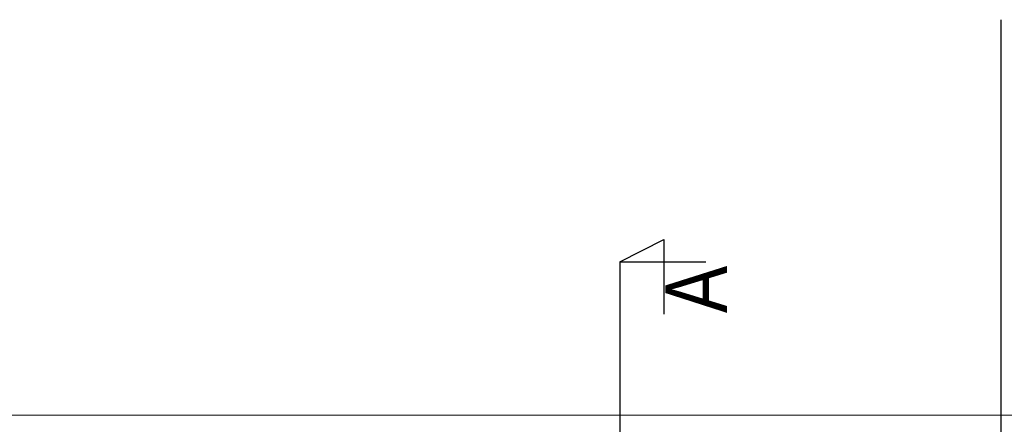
# Model space of a CAD drawing. Header units: millimetres. Extents: x -32221 to 212500, y 31663 to 93766.
# Tile 129 of 256: x 16385 to 21954, y 62115 to 64402. Entities that reach past the tile are written whole.
import ezdxf

# ---------------------------------------------------------------- set-up
doc = ezdxf.new("R2010")
doc.units = ezdxf.units.MM
for name, color, linetype in [('FLUID-N', 7, 'Continuous'), ('osie', 250, 'Continuous'), ('Sciany', 250, 'Continuous')]:
    doc.layers.add(name, color=color, linetype=linetype)
doc.styles.get("Standard").update_dxf_attribs({"font": 'ARIALN.TTF'})

msp = doc.modelspace()

# ---------------------------------------------------------------- linework, layer by layer
at = {"layer": 'FLUID-N'}
for p, q in [((19780.127, 63033.41), (20028.46, 63159.948)), ((20028.46, 63159.948), (20028.46, 62737.791)), ((19780.127, 63033.41), (19780.127, 33103.597)), ((19780.127, 63033.41), (20266.327, 63033.41))]:
    msp.add_line(p, q, dxfattribs=at)
at = {"layer": 'osie'}
msp.add_line((21934.679, 64401.551), (21934.679, 32871.067), dxfattribs=at)
at = {"layer": 'Sciany'}
msp.add_line((15887.14, 62166.879), (25207.417, 62169.121), dxfattribs=at)

# ---------------------------------------------------------------- texts
at = {"layer": 'FLUID-N', "insert": (20036.704, 63010.684), "char_height": 350, "width": 624.63704, "attachment_point": 3, "rotation": 90}
msp.add_mtext('A', dxfattribs=at)

doc.saveas('drawing.dxf')
